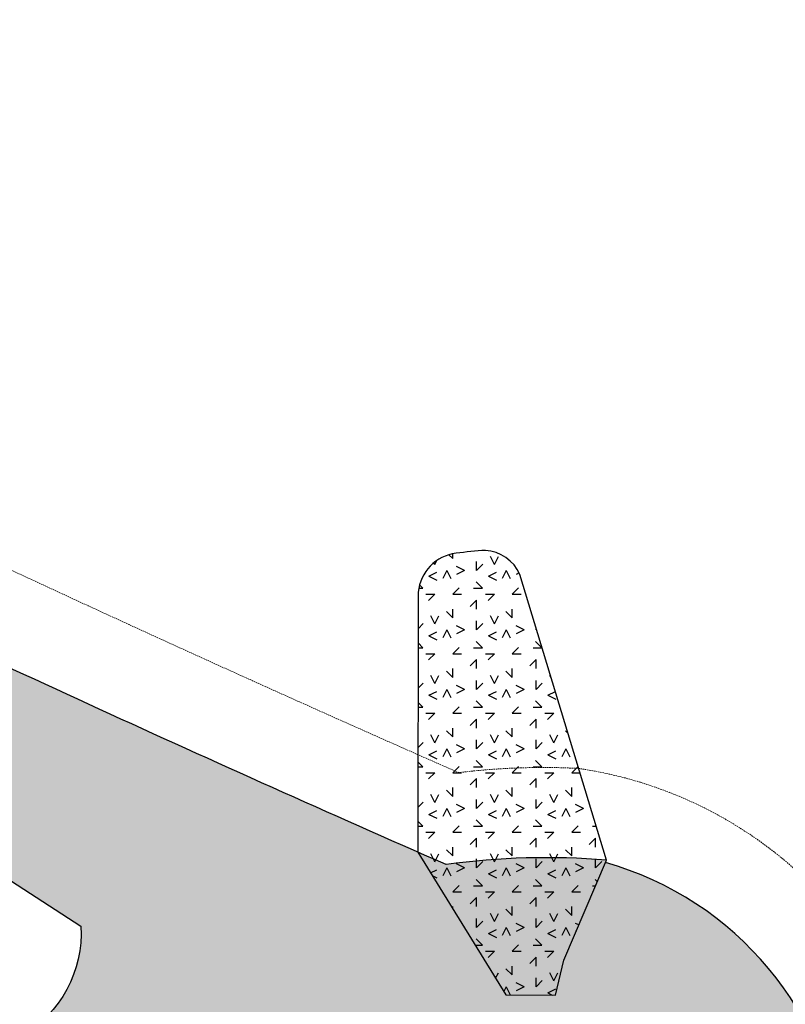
# Model space of a CAD drawing. Header units: feet. Extents: x 1609737 to 1611449, y 574802 to 575794.
# Tile 123 of 256: x 1610743 to 1610872, y 574975 to 575140. Entities that reach past the tile are written whole.
import ezdxf

# ---------------------------------------------------------------- set-up
doc = ezdxf.new("R2010")
doc.units = ezdxf.units.FT
doc.header["$MEASUREMENT"] = 0
doc.linetypes.add('HIDDEN', pattern=[0.375, 0.25, -0.125])
doc.layers.add('C-GROUTED-BLDR-HTCH-SINGLE', color=79, linetype='Continuous')
doc.layers.add('C-HTCH', color=7, linetype='Continuous')
doc.layers.add('C-SLOPE-LINE', color=1, linetype='HIDDEN', lineweight=20)

msp = doc.modelspace()

# ---------------------------------------------------------------- hatches: boundary and pattern name
at = {"layer": 'C-GROUTED-BLDR-HTCH-SINGLE'}
h = msp.add_hatch(color=256, dxfattribs=at)
h.dxf.hatch_style = 1
edge = h.paths.add_edge_path()
edge.add_arc((1611041.885643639, 574959.3224642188), 114.8079375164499, 195.0875481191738, 195.1855888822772, ccw=False)
edge.add_arc((1610893.134624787, 574896.2363604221), 50.38692431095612, 41.21945692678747, 91.30520721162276)
edge.add_arc((1610888.961098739, 574953.9800070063), 7.966766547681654, 206.14164072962, 292.3214892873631, ccw=False)
edge.add_arc((1610826.805733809, 574945.2412365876), 55.2515002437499, 5.430263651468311, 74.23255052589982)
edge.add_line((1610841.819420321, 574998.4137623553), (1610841.996431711, 574998.8272855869))
edge.add_arc((1610831.913645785, 574876.9057252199), 122.3377678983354, 85.27245659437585, 97.91640070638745)
edge.add_arc((1612374.714908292, 578555.4297136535), 3884.232730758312, 244.4410674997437, 246.3259031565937, ccw=False)
edge.add_arc((1610446.829452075, 574723.3165642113), 413.6606339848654, 52.45557019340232, 61.72468007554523)
edge.add_arc((1610590.160230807, 574920.1219996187), 175.569932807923, 72.558486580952, 92.40512123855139)
edge.add_arc((1610651.788826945, 575089.2163428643), 69.28531374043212, 174.765604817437, 175.9684788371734)
edge.add_arc((1610580.103675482, 575094.2686887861), 2.577661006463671, 272.1135166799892, 355.9684788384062, ccw=False)
edge.add_arc((1610580.454590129, 575084.75998314), 6.937517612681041, 92.11351667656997, 168.8193907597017)
edge.add_arc((1610565.461731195, 575087.7233764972), 8.345398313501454, 316.26874597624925, 348.81939076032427, ccw=False)
edge.add_arc((1610575.703699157, 575077.9252449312), 5.828566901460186, 136.2687459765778, 197.1437963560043)
edge.add_arc((1610566.503524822, 575075.0058701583), 3.824161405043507, -102.93575495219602, 18.308291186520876, ccw=False)
edge.add_arc((1610558.813433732, 575036.5842042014), 35.36122178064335, 78.85672140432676, 85.94859349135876)
edge.add_arc((1610551.103555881, 575071.8699124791), 10.20820833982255, 334.1595852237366, 359.92786542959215, ccw=False)
edge.add_arc((1610575.421570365, 575060.5833671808), 16.6035750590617, 155.6828686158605, 200.0918757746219)
edge.add_arc((1610542.781157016, 575047.5456655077), 18.55792058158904, -14.598444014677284, 23.277920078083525, ccw=False)
edge.add_arc((1610563.418943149, 575041.2905969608), 3.10902483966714, 149.5059084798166, 263.8428511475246)
edge.add_arc((1610564.154880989, 575061.7091891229), 23.53399208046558, 267.3955483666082, 281.7027548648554)
edge.add_arc((1610650.239211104, 574757.9049832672), 292.2965940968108, 103.22985135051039, 106.15156262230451, ccw=False)
edge.add_arc((1610603.749082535, 574924.8713691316), 119.3300111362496, 93.95565757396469, 99.84541861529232, ccw=False)
edge.add_line((1610595.517171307, 575043.9171048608), (1610594.030848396, 575077.8846017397))
edge.add_arc((1610602.645935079, 575077.8646604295), 8.615109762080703, 154.1382456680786, 179.8673779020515, ccw=False)
edge.add_arc((1610590.160230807, 574920.1219996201), 161.5699328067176, 73.0236652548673, 88.32120408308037, ccw=False)
edge.add_arc((1610652.23168268, 575071.686287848), 15.18906220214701, 168.7420541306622, 180.8413562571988)
edge.add_line((1610637.044258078, 575071.4632530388), (1610625.702020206, 575039.4108952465))
edge.add_arc((1610583.514564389, 574927.3119554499), 119.7745955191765, 61.205495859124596, 69.37661064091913, ccw=False)
edge.add_arc((1611182.299449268, 574841.729218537), 573.6637630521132, 158.2023542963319, 160.6001329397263, ccw=False)
edge.add_arc((1610624.001810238, 575066.1559236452), 28.07281935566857, 336.022166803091, 360.191300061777)
edge.add_arc((1610446.829452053, 574723.3165641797), 399.6606340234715, 52.246862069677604, 59.09953241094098, ccw=False)
edge.add_arc((1612374.714908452, 578555.429714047), 3898.232731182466, 244.4192592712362, 244.7476106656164)
edge.add_arc((1610796.512664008, 575052.9311928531), 87.92733167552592, 195.3048169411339, 199.5773033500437)
edge.add_arc((1610694.293764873, 575011.5509426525), 22.74659745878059, 3.039395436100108, 31.596472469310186, ccw=False)
edge.add_line((1610717.008365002, 575012.757025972), (1610716.427844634, 575011.8603232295))
edge.add_line((1610716.427844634, 575011.8603232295), (1610753.673053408, 574987.7479822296))
edge.add_arc((1610733.707304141, 574986.5780009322), 20.00000000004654, -59.863252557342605, 3.3536641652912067, ccw=False)
edge.add_line((1610743.748614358, 574969.2814090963), (1610741.547191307, 574968.1786485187))
edge.add_arc((1610815.48702723, 575067.6738563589), 123.9612670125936, 233.3821243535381, 244.6669731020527)
edge.add_arc((1610712.324526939, 574845.0257460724), 121.4340598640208, 54.172890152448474, 65.62220499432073, ccw=False)
edge.add_arc((1610820.193494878, 574988.8760286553), 58.42890257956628, 230.9771712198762, 261.6514271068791)
edge.add_arc((1610808.873803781, 574941.0594675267), 10.38782987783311, 285.8441669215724, 347.2503442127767)
edge.add_arc((1610827.753000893, 574936.9376236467), 8.93672832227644, -76.21756733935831, 168.1881338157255, ccw=False)
edge.add_arc((1610830.321556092, 574923.7980478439), 4.481761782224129, 95.62780170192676, 198.6358637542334)
edge.add_arc((1610865.735401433, 574930.9883708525), 40.58709297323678, 192.265610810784, 261.6076438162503)
edge.add_arc((1610861.196927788, 574900.687165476), 9.948191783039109, 261.9957284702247, 328.8345318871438)
edge.add_arc((1610877.523194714, 574890.9099095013), 9.0820275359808, -103.13816411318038, 149.3572951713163, ccw=False)
edge.add_arc((1610874.204630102, 574878.4988390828), 3.780858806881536, 70.62626157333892, 124.8506381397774)
edge.add_arc((1610923.446879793, 574907.5823501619), 57.5955399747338, 206.8136365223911, 223.8177650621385)
edge.add_arc((1610974.818565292, 575340.4277430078), 481.7702616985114, 258.878410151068, 263.4422840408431)
edge.add_arc((1610899.345900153, 574683.8932778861), 179.0879886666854, 77.05968443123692, 83.44228404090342, ccw=False)
edge.add_arc((1610947.721892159, 574894.4330803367), 36.93803990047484, 257.0596844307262, 275.5508189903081)
edge.add_arc((1610964.204575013, 574863.2645799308), 14.07052703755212, 151.7263097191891, 203.4366070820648, ccw=False)
edge.add_arc((1610917.72102454, 574888.1880434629), 38.67320442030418, 331.8278521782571, 358.2110955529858)
edge.add_arc((1611017.390262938, 574885.0751317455), 61.04463401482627, 163.4236184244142, 178.2110955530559, ccw=False)
edge.add_line((1610958.882628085, 574902.4907570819), (1610990.124762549, 574894.0305961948))
edge.add_arc((1611021.595872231, 574890.745621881), 31.64208907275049, 148.4273044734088, 174.0410095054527, ccw=False)
edge.add_arc((1610803.970930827, 574272.3123312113), 663.0077964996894, 73.2869750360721, 76.12700114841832)
edge.add_arc((1610965.857211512, 574967.4411811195), 51.54384701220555, 266.312222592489, 266.7562709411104, ccw=False)
edge.add_arc((1610965.857211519, 574967.441181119), 51.54384701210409, 227.5007937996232, 266.31222258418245, ccw=False)
edge.add_line((1610931.035219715, 574929.4385884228), (1610931.086522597, 574929.2489327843))
edge = h.paths.add_edge_path(flags=16)
edge.add_spline(control_points=[(1610799.998728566, 574966.7158923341), (1610800.392776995, 574967.0034153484), (1610801.210347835, 574967.599967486), (1610802.424999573, 574966.7961171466), (1610804.056598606, 574966.0297189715), (1610803.23848503, 574964.1090456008), (1610802.27607593, 574962.488056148), (1610800.019275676, 574962.5434634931), (1610799.549575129, 574964.0742682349), (1610798.585848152, 574965.3623643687), (1610799.476432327, 574966.2155367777), (1610799.998728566, 574966.7158923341)], knot_values=[0, 0, 0, 0, 1.328823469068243, 2.757040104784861, 3.959797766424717, 6.200625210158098, 7.445088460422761, 9.721917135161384, 10.80125088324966, 12.09980111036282, 13.9413707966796, 13.9413707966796, 13.9413707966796, 13.9413707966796], degree=3, periodic=0)
edge = h.paths.add_edge_path(flags=16)
edge.add_spline(control_points=[(1610829.253563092, 574968.3512269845), (1610829.877621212, 574968.8065798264), (1610831.17241567, 574969.7513449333), (1610833.0960708, 574968.4782797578), (1610835.680049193, 574967.2645279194), (1610834.3843952, 574964.2227398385), (1610832.860219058, 574961.655563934), (1610829.28610374, 574961.7433130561), (1610828.542234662, 574964.1676626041), (1610827.015971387, 574966.2076322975), (1610828.426397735, 574967.5588092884), (1610829.253563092, 574968.3512269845)], knot_values=[0, 0, 0, 0, 2.104469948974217, 4.366349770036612, 6.271168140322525, 9.819987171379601, 11.79085506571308, 15.39668957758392, 17.10604036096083, 19.16256629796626, 22.07907714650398, 22.07907714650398, 22.07907714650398, 22.07907714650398], degree=3, periodic=0)
edge = h.paths.add_edge_path(flags=16)
edge.add_spline(control_points=[(1610825.330796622, 574963.7297048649), (1610825.724845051, 574964.0172278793), (1610826.542415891, 574964.6137800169), (1610827.757067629, 574963.8099296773), (1610829.388666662, 574963.0435315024), (1610828.570553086, 574961.1228581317), (1610827.608143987, 574959.5018686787), (1610825.351343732, 574959.5572760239), (1610824.881643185, 574961.0880807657), (1610823.917916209, 574962.3761768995), (1610824.808500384, 574963.2293493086), (1610825.330796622, 574963.7297048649)], knot_values=[0, 0, 0, 0, 1.328823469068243, 2.757040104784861, 3.959797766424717, 6.200625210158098, 7.445088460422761, 9.721917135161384, 10.80125088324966, 12.09980111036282, 13.9413707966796, 13.9413707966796, 13.9413707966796, 13.9413707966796], degree=3, periodic=0)
edge = h.paths.add_edge_path(flags=16)
edge.add_spline(control_points=[(1610833.789273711, 574963.0550594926), (1610834.18332214, 574963.3425825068), (1610835.00089298, 574963.9391346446), (1610836.215544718, 574963.135284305), (1610837.847143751, 574962.3688861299), (1610837.029030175, 574960.4482127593), (1610836.066621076, 574958.8272233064), (1610833.809820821, 574958.8826306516), (1610833.340120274, 574960.4134353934), (1610832.376393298, 574961.7015315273), (1610833.266977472, 574962.5547039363), (1610833.789273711, 574963.0550594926)], knot_values=[0, 0, 0, 0, 1.328823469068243, 2.757040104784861, 3.959797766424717, 6.200625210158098, 7.445088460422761, 9.721917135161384, 10.80125088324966, 12.09980111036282, 13.9413707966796, 13.9413707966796, 13.9413707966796, 13.9413707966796], degree=3, periodic=0)
edge = h.paths.add_edge_path(flags=16)
edge.add_spline(control_points=[(1610854.131201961, 574940.8883386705), (1610854.525250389, 574941.1758616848), (1610855.342821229, 574941.7724138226), (1610856.557472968, 574940.9685634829), (1610858.189072, 574940.202165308), (1610857.370958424, 574938.2814919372), (1610856.408549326, 574936.6605024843), (1610854.15174907, 574936.7159098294), (1610853.682048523, 574938.2467145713), (1610852.718321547, 574939.5348107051), (1610853.608905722, 574940.3879831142), (1610854.131201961, 574940.8883386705)], knot_values=[0, 0, 0, 0, 1.328823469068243, 2.757040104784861, 3.959797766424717, 6.200625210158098, 7.445088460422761, 9.721917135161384, 10.80125088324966, 12.09980111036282, 13.9413707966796, 13.9413707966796, 13.9413707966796, 13.9413707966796], degree=3, periodic=0)
edge = h.paths.add_edge_path(flags=16)
edge.add_spline(control_points=[(1610857.844797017, 574938.1533889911), (1610858.238845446, 574938.4409120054), (1610859.056416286, 574939.0374641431), (1610860.271068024, 574938.2336138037), (1610861.902667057, 574937.4672156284), (1610861.084553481, 574935.5465422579), (1610860.122144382, 574933.925552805), (1610857.865344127, 574933.9809601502), (1610857.39564358, 574935.5117648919), (1610856.431916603, 574936.7998610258), (1610857.322500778, 574937.653033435), (1610857.844797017, 574938.1533889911)], knot_values=[0, 0, 0, 0, 1.328823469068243, 2.757040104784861, 3.959797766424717, 6.200625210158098, 7.445088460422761, 9.721917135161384, 10.80125088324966, 12.09980111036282, 13.9413707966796, 13.9413707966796, 13.9413707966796, 13.9413707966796], degree=3, periodic=0)
edge = h.paths.add_edge_path(flags=16)
edge.add_spline(control_points=[(1610852.441679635, 574922.3383962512), (1610853.055882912, 574922.7865583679), (1610854.330230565, 574923.7164041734), (1610856.223508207, 574922.4634426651), (1610858.766681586, 574921.2688578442), (1610857.491487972, 574918.275104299), (1610855.991380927, 574915.7484680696), (1610852.473706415, 574915.8348314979), (1610851.74158418, 574918.2208968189), (1610850.239422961, 574920.2286522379), (1610851.627576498, 574921.5584920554), (1610852.441679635, 574922.3383962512)], knot_values=[0, 0, 0, 0, 2.07123711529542, 4.297398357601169, 6.172136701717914, 9.6649143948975, 11.60465923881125, 15.15355205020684, 16.8359095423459, 18.85995975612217, 21.7304143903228, 21.7304143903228, 21.7304143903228, 21.7304143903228], degree=3, periodic=0)
edge = h.paths.add_edge_path(flags=16)
edge.add_spline(control_points=[(1610889.473392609, 574920.8456050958), (1610889.867441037, 574921.1331281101), (1610890.685011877, 574921.7296802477), (1610891.899663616, 574920.9258299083), (1610893.531262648, 574920.1594317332), (1610892.713149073, 574918.2387583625), (1610891.750739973, 574916.6177689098), (1610889.493939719, 574916.6731762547), (1610889.024239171, 574918.2039809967), (1610888.060512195, 574919.4920771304), (1610888.951096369, 574920.3452495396), (1610889.473392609, 574920.8456050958)], knot_values=[0, 0, 0, 0, 1.328823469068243, 2.757040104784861, 3.959797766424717, 6.200625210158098, 7.445088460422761, 9.721917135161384, 10.80125088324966, 12.09980111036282, 13.9413707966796, 13.9413707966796, 13.9413707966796, 13.9413707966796], degree=3, periodic=0)
edge = h.paths.add_edge_path(flags=16)
edge.add_spline(control_points=[(1610889.620562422, 574915.8454036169), (1610890.01461085, 574916.1329266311), (1610890.83218169, 574916.7294787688), (1610892.046833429, 574915.9256284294), (1610893.678432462, 574915.1592302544), (1610892.860318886, 574913.2385568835), (1610891.897909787, 574911.6175674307), (1610889.641109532, 574911.6729747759), (1610889.171408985, 574913.2037795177), (1610888.207682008, 574914.4918756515), (1610889.098266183, 574915.3450480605), (1610889.620562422, 574915.8454036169)], knot_values=[0, 0, 0, 0, 1.328823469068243, 2.757040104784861, 3.959797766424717, 6.200625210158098, 7.445088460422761, 9.721917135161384, 10.80125088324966, 12.09980111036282, 13.9413707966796, 13.9413707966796, 13.9413707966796, 13.9413707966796], degree=3, periodic=0)
edge = h.paths.add_edge_path(flags=16)
edge.add_spline(control_points=[(1610910.133898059, 574905.2927232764), (1610910.80009274, 574905.7788216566), (1610912.182312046, 574906.7873775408), (1610914.235852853, 574905.4283546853), (1610916.994302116, 574904.1326500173), (1610915.61116524, 574900.8854796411), (1610913.984076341, 574898.1449673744), (1610910.168635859, 574898.2386413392), (1610909.374540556, 574900.8266835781), (1610907.745223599, 574903.0043925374), (1610909.250882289, 574904.4468013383), (1610910.133898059, 574905.2927232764)], knot_values=[0, 0, 0, 0, 2.246564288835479, 4.661166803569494, 6.694598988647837, 10.48303517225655, 12.5869765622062, 16.43627792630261, 18.26104450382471, 20.45642758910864, 23.56986198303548, 23.56986198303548, 23.56986198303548, 23.56986198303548], degree=3, periodic=0)
h = msp.add_hatch(color=256, dxfattribs=at)
h.dxf.hatch_style = 1
h.paths.add_polyline_path([(1610834.813458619, 574982.0468611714), (1610836.078904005, 574985.0031176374, 0.08769988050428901), (1610819.796937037, 574984.7683494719), (1610825.087810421, 574976.1900336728), (1610833.419989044, 574976.1590840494)])
at = {"layer": 'C-HTCH', "linetype": 'Continuous'}
h = msp.add_hatch(dxfattribs=at)
h.set_pattern_fill('QUARTZ 04', color=256, scale=0.5, pattern_type=2)
h.set_pattern_definition([(0, (1610826.146476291, 575013.5219118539), (10, 10), [1.5, -4, 1.5, -3]), (0, (1610829.646476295, 575014.5219118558), (10, 10), [1.5, -8.5]), (90, (1610830.146476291, 575017.5219118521), (-9.999999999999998, 10), [1.5, -2, 1.5, -5]), (90, (1610826.146476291, 575019.5219118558), (-9.999999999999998, 10), [1.5, -8.5]), (45, (1610830.146476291, 575017.5219118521), (0, 10.0000002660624), [1.5, -6.985281, 1.5, -4.156854]), (135, (1610831.146476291, 575014.5219118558), (-10.0000002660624, 0), [1.5, -5.571068, 1.5, -5.571068]), (225, (1610830.146476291, 575022.5219118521), (-1.110223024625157e-15, -10.0000002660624), [1.5, -12.642136]), (225, (1610833.146476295, 575013.5219118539), (-1.110223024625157e-15, -10.0000002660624), [1.5, -12.642136]), (26.56505119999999, (1610832.146476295, 575016.5219118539), (10.000000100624, 4.000644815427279e-09), [1.5, -20.86068]), (63.43494880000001, (1610833.146476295, 575018.5219118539), (4.000644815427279e-09, 10.000000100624), [1.5, -20.86068]), (116.5650512, (1610833.146476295, 575018.5219118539), (-4.000648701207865e-09, 10.000000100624), [1.5, -20.86068]), (153.4349488, (1610828.146476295, 575017.5219118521), (-10.000000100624, 4.000645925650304e-09), [1.5, -20.86068]), (206.5650512, (1610828.146476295, 575017.5219118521), (-10.000000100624, -4.000643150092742e-09), [1.5, -20.86068]), (243.4349488, (1610825.146476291, 575017.5219118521), (-4.000642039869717e-09, -10.000000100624), [1.5, -20.86068]), (296.5650512, (1610825.146476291, 575017.5219118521), (4.000647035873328e-09, -10.000000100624), [1.5, -20.86068]), (333.4349488, (1610832.146476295, 575016.5219118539), (10.000000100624, -4.000651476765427e-09), [1.5, -20.86068])])
edge = h.paths.add_edge_path()
edge.add_line((1610834.813458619, 574982.0468611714), (1610841.996431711, 574998.8272855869))
edge.add_line((1610841.996431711, 574998.8272855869), (1610827.451937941, 575046.8597076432))
edge.add_arc((1610821.1581879, 575043.9810808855), 6.92082231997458, 24.57834393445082, 85.96399136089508)
edge.add_arc((1610826.846055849, 574970.3678234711), 80.68470527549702, 93.69572091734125, 97.21573726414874)
edge.add_arc((1610817.628347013, 575043.1726770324), 7.298651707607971, 97.21573726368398, 174.5930202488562)
edge.add_line((1610810.362170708, 575043.8604260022), (1610810.296520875, 575000.1717742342))
edge.add_line((1610810.296520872, 575000.1717742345), (1610825.087810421, 574976.1900336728))
edge.add_line((1610825.087810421, 574976.1900336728), (1610833.419989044, 574976.1590840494))
edge.add_line((1610833.419989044, 574976.1590840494), (1610834.813458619, 574982.0468611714))

# ---------------------------------------------------------------- linework, layer by layer
at = {"layer": 'C-GROUTED-BLDR-HTCH-SINGLE'}
for points in [[(1610881.809271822, 574950.4699157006, 0.3095626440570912), (1610841.819420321, 574998.4137623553), (1610841.996431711, 574998.8272855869, 0.0552256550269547), (1610815.064301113, 574998.0776239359, -0.008224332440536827), (1610698.90450027, 575051.3002378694, 0.04046618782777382)], [(1610716.427844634, 575011.8603232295), (1610753.673053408, 574987.7479822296, -0.2830512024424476), (1610743.748614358, 574969.2814090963), (1610741.547191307, 574968.1786485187, 0.04927927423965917), (1610762.44661282, 574955.6331933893, -0.04999866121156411), (1610783.404905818, 574943.4828973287, 0.1346466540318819), (1610811.709908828, 574931.0662939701, 0.274536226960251), (1610819.005507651, 574938.7669609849, -1.811603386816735), (1610829.882048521, 574928.258207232, 0.4823861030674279), (1610826.074779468, 574922.365889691, 0.3121453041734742), (1610859.811672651, 574890.8358920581, 0.3001989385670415), (1610869.709359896, 574895.538862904, -1.97314416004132), (1610875.458849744, 574882.0656060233, 0.2411144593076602), (1610872.044099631, 574881.6015800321, 0.07433095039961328), (1610881.889072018, 574867.7051030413, 0.01991628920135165)]]:
    msp.add_lwpolyline(points, format="xyb", dxfattribs=at)
at = {"layer": 'C-HTCH', "linetype": 'Continuous'}
msp.add_lwpolyline([(1610834.813458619, 574982.0468611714), (1610841.996431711, 574998.8272855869), (1610827.451937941, 575046.8597076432, 0.2744398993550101), (1610821.645298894, 575050.8847396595, 0.01536017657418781), (1610816.711594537, 575050.4135251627, 0.3510636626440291), (1610810.362170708, 575043.8604260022), (1610810.296520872, 575000.1717742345), (1610825.087810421, 574976.1900336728), (1610833.419989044, 574976.1590840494)], format="xyb", close=True, dxfattribs=at)
at = {"layer": 'C-SLOPE-LINE', "flags": 128}
msp.add_lwpolyline([(1610999.393663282, 574921.5387978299, 0.007736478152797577), (1610998.951228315, 574921.679142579, 0.01295459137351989), (1610965.057350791, 574930.906088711, -0.1769939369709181), (1610941.689182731, 574940.030250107, 0.1549232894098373), (1610895.127738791, 574961.592900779, 0.3054964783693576), (1610837.32820056, 575014.2438722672, 0.04394246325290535), (1610817.174582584, 575013.5333206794, -0.00784747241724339), (1610706.782631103, 575064.1600529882, 0.040356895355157), (1610648.653163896, 575101.4926190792, 0.05071905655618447), (1610607.480709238, 575110.0746214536, -0.3138348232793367), (1610601.087812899, 575117.3910172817, 0.278932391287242), (1610591.60828653, 575131.5886374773, 0.07373110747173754), (1610581.983568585, 575135.9962701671, -0.02711177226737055), (1610575.530133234, 575138.253411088, 0.2384355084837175), (1610553.806729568, 575136.5673246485, 0.09147793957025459), (1610547.274457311, 575130.7445051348, 0.2499017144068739), (1610537.10235371, 575115.9544671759, -0.2876672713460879), (1610532.987999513, 575112.6574786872, -0.1753188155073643), (1610525.052400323, 575114.8436002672, 0.1031089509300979), (1610470.892580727, 575127.0503895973)], format="xyb", dxfattribs=at)

doc.saveas('drawing.dxf')
